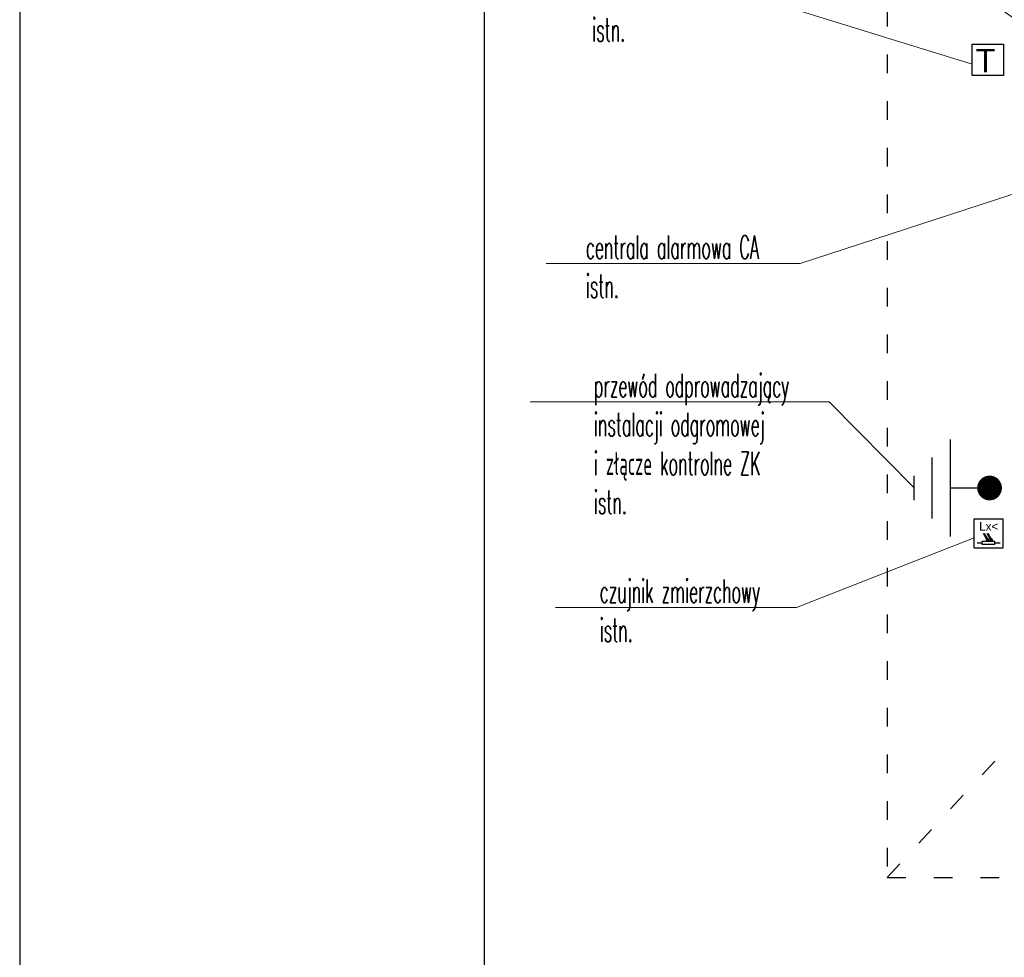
# Model space of a CAD drawing. Header units: millimetres. Extents: x 19325 to 32410, y -4876 to 2807.
# Tile 2 of 72: x 19325 to 19958, y -3318 to -2715. Entities that reach past the tile are written whole.
import ezdxf
from ezdxf import colors
from ezdxf.entities.mleader import LeaderData, LeaderLine
from ezdxf.enums import TextEntityAlignment as Align
from ezdxf.math import Vec2, Vec3

# ---------------------------------------------------------------- set-up
doc = ezdxf.new("R2010")
doc.units = ezdxf.units.MM
doc.linetypes.add('ACAD_ISO03W100', pattern=[30, 12, -18])
for name, color, linetype, lineweight in [('.WK_WODA_OPIS', 7, 'Continuous', 13), ('2E_INSTA', 40, 'Continuous', 30), ('AMATECH_OPRAWY AWARYJNE', 4, 'Continuous', 30)]:
    doc.layers.add(name, color=color, linetype=linetype, lineweight=lineweight)
doc.layers.add('A_SC_MUROWANA_DZIAŁOWA', color=42, linetype='Continuous')
doc.styles.add('Opisowy', font='arial.ttf', dxfattribs={"width": 0.8})
doc.styles.add('PITSIMP8', font='pitsimp8')
doc.styles.add('WYMIARY', font='romans.shx', dxfattribs={"width": 0.7})

# ---------------------------------------------------------------- blocks, each defined once
blk = doc.blocks.new('2DEL_757')
for p, q in [((-1.25, -1.25), (-1.25, 1.25)), ((-1.25, 1.25), (1.25, 1.25)), ((1.25, -1.25), (1.25, 1.25)), ((-1.002, -0.811), (-0.554, -0.811)), ((0.501, -0.811), (0.986, -0.811)), ((-1.25, -1.25), (1.25, -1.25))]:
    blk.add_line(p, q)
at = {"color": 0}
for p, q in [((-0.152, -0.518), (-0.447, -0.006)), ((-0.088, -0.481), (-0.362, -0.006)), ((-0.152, -0.518), (-0.187, -0.538)), ((-0.112, -0.667), (-0.187, -0.538)), ((0.156, -0.522), (-0.142, -0.006)), ((-0.056, -0.463), (-0.088, -0.481)), ((0.061, -0.667), (-0.056, -0.463)), ((0.222, -0.483), (-0.053, -0.006)), ((0.156, -0.522), (0.124, -0.54)), ((0.197, -0.667), (0.124, -0.54)), ((0.254, -0.465), (0.222, -0.483)), ((0.371, -0.667), (0.254, -0.465))]:
    blk.add_line(p, q, dxfattribs=at)
blk.add_lwpolyline([(-0.554, -0.956), (-0.554, -0.667), (0.501, -0.667), (0.501, -0.956)], close=True)
for points in [[(-0.152, -0.518), (-0.088, -0.481), (-0.447, -0.006), (-0.362, -0.006)], [(-0.112, -0.667), (0.061, -0.667), (-0.187, -0.538), (-0.056, -0.463)], [(0.156, -0.522), (0.222, -0.483), (-0.142, -0.006), (-0.053, -0.006)], [(0.197, -0.667), (0.371, -0.667), (0.124, -0.54), (0.254, -0.465)]]:
    blk.add_solid(points, dxfattribs=at)
at = {"linetype": 'ByBlock', "style": 'PITSIMP8'}
blk.add_attdef('LX<', text='', height=0.75, dxfattribs=at).set_placement((0, 0.595), align=Align.MIDDLE)
at = {"linetype": 'ByBlock', "style": 'PITSIMP8', "flags": 9}
for tag, p in [('SPANNUNG/FREQUENZ', (-1.234, -1.176)), ('VOLUMENSTROM', (-1.234, -1.016)), ('DRUCK/-STUFE', (-1.234, -1.036)), ('RAUM/GRUPPE', (-1.234, -0.896)), ('BEZEICHNUNG', (-1.234, -0.876)), ('TEMPERATUR', (-1.234, -1.116)), ('POS.NR.G-LV', (-1.234, -0.916)), ('ANSCHLUSS', (-1.234, -1.056)), ('SCHUTZART', (-1.234, -1.156)), ('DREHZAHL', (-1.234, -1.136)), ('KENNUNG', (-1.234, -0.976)), ('LEISTUNG', (-1.234, -0.996)), ('FABRIKAT', (-1.234, -0.936)), ('GROESSE', (-1.234, -1.076)), ('GEWICHT', (-1.234, -1.196)), ('FREI', (-1.234, -1.216)), ('FREI', (-1.234, -1.236)), ('FREI', (-1.234, -1.256)), ('TYP', (-1.234, -0.956)), ('DN', (-1.234, -1.096))]:
    blk.add_attdef(tag, text='', height=0.01, dxfattribs=at).set_placement(p, align=Align.MIDDLE)
blk = doc.blocks.new('2DEL_406')
for p, q in [((0, 0), (0, 1.007)), ((-1.25, 0), (1.25, 0)), ((-0.783, -0.467), (0.783, -0.467)), ((-0.315, -0.935), (0.315, -0.935))]:
    blk.add_line(p, q)
at = {"color": 0, "const_width": 0.319}
blk.add_lwpolyline([(-0.159, 1.007, 1), (0.159, 1.007, 1)], format="xyb", close=True, dxfattribs=at)
at = {"linetype": 'ByBlock', "style": 'PITSIMP8', "flags": 9}
for tag, p in [('VOLUMENSTROM', (0.514, 0.501)), ('RAUM/GRUPPE', (0.514, 0.621)), ('BEZEICHNUNG', (0.514, 0.641)), ('POS.NR.G-LV', (0.514, 0.601)), ('KENNUNG', (0.514, 0.541)), ('LEISTUNG', (0.514, 0.521)), ('FABRIKAT', (0.514, 0.581)), ('TYP', (0.514, 0.561)), ('SPANNUNG/FREQUENZ', (0.514, 0.341)), ('DRUCK/-STUFE', (0.514, 0.481)), ('TEMPERATUR', (0.514, 0.401)), ('ANSCHLUSS', (0.514, 0.461)), ('SCHUTZART', (0.514, 0.361)), ('DREHZAHL', (0.514, 0.381)), ('GROESSE', (0.514, 0.441)), ('GEWICHT', (0.514, 0.321)), ('FREI', (0.514, 0.301)), ('FREI', (0.514, 0.281)), ('FREI', (0.514, 0.261)), ('DN', (0.514, 0.421))]:
    blk.add_attdef(tag, text='', height=0.01, dxfattribs=at).set_placement(p, align=Align.MIDDLE)
blk = doc.blocks.new('2DEL_847')
blk.add_lwpolyline([(-1.25, 1.25), (1.25, 1.25), (1.25, -1.25), (-1.25, -1.25)], close=True)
at = {"linetype": 'ByBlock', "style": 'PITSIMP8', "flags": 9}
for tag, p in [('VOLUMENSTROM', (0.518, 0.813)), ('DRUCK/-STUFE', (0.518, 0.793)), ('BEZEICHNUNG', (0.518, 0.953)), ('RAUM/GRUPPE', (0.518, 0.933)), ('POS.NR.G-LV', (0.518, 0.913)), ('KENNUNG', (0.518, 0.853)), ('LEISTUNG', (0.518, 0.833)), ('FABRIKAT', (0.518, 0.893)), ('TYP', (0.518, 0.873)), ('SPANNUNG/FREQUENZ', (0.518, 0.653)), ('TEMPERATUR', (0.518, 0.713)), ('ANSCHLUSS', (0.518, 0.773)), ('SCHUTZART', (0.518, 0.673)), ('DREHZAHL', (0.518, 0.693)), ('GROESSE', (0.518, 0.753)), ('GEWICHT', (0.518, 0.633)), ('FREI', (0.518, 0.613)), ('FREI', (0.518, 0.593)), ('FREI', (0.518, 0.573)), ('DN', (0.518, 0.733))]:
    blk.add_attdef(tag, text='', height=0.01, dxfattribs=at).set_placement(p, align=Align.MIDDLE)
blk = doc.blocks.new('_None')

msp = doc.modelspace()

# ---------------------------------------------------------------- linework, layer by layer
for points in [[(19325.05, -4134.59), (23523.3, -4134.59), (23523.3, -1164.59), (19325.05, -1164.59)], [(19623.81, -4064.59), (23453.3, -4064.59), (23453.3, -1234.59), (19623.81, -1234.59)]]:
    msp.add_lwpolyline(points, close=True)
at = {"layer": 'A_SC_MUROWANA_DZIAŁOWA', "linetype": 'ACAD_ISO03W100'}
msp.add_line((19883.01, -3266.41), (20433.98, -2670.56), dxfattribs=at)
msp.add_lwpolyline([(19883.01, -3266.41), (21030.34, -3266.41), (21030.34, -1447.29), (19883.01, -1447.29)], close=True, dxfattribs=at)

# ---------------------------------------------------------------- block references
at = {"layer": '2E_INSTA', "xscale": 8, "yscale": 8, "zscale": 8}
msp.add_blockref('2DEL_847', (19947.81, -2740.64), dxfattribs=at)
at = {"layer": '2E_INSTA', "xscale": -25, "yscale": 25, "zscale": 25, "rotation": 270}
msp.add_blockref('2DEL_406', (19923.73, -3015.96), dxfattribs=at)
at = {"layer": '2E_INSTA', "xscale": 7.5, "yscale": 7.5, "zscale": 7.5}
msp.add_blockref('2DEL_757', (19948.37, -3045.09), dxfattribs=at).add_auto_attribs({'LX<': 'Lx<'})

# ---------------------------------------------------------------- texts
at = {"layer": 'AMATECH_OPRAWY AWARYJNE', "linetype": 'ByBlock', "style": 'Opisowy'}
msp.add_text('T', height=15, dxfattribs=at).set_placement((19939.87, -2748.62, 0))

# ---------------------------------------------------------------- next in the draw order: leaders
at = {"layer": '.WK_WODA_OPIS'}
ml = msp.add_multileader_mtext('Standard', dxfattribs=at)
ml.set_content('{\\W0.5;czujnik temp. zewn. \\Pistn.}', color=256, style='WYMIARY')
ml.set_leader_properties(linetype='ByLayer', lineweight=-1)
ml.set_arrow_properties(name='NONE')
ml.build(insert=Vec2(0, 0))
ml.multileader.update_dxf_attribs({"text_left_attachment_type": 6, "text_right_attachment_type": 6, "text_top_attachment_type": 0, "text_bottom_attachment_type": 0, "dogleg_length": 86.36, "arrow_head_size": 5})
ctx = ml.context
ctx.base_point, ctx.char_height, ctx.arrow_head_size, ctx.landing_gap_size, ctx.plane_origin = Vec3(19692.1, -2706.85, 3941.31), 15, 5, 1.25, Vec3(-856623.58, 6519817.63, 3941.31)
ctx.left_attachment, ctx.right_attachment = 6, 6
notes = []
notes.append((ctx, [(0, (1, 1, 0), (19818.96, -2706.85, 3941.31), (-1, 0), 10.8, [(0, [(19937.81, -2743.49, 3941.31)], 256, [])])]))
ctx.mtext.insert, ctx.mtext.line_spacing_style = Vec3(19693.35, -2688.85, 3941.31), 2
ctx.mtext.has_bg_fill, ctx.mtext.bg_color, ctx.mtext.bg_scale_factor, ctx.mtext.bg_transparency, ctx.mtext.use_window_bg_color = 1, -1027028792, 1.5, 0, 1
ml = msp.add_multileader_mtext('Standard', dxfattribs=at)
ml.set_content('{\\W0.5;czujnik zmierzchowy \\Pistn. }', color=256, style='WYMIARY')
ml.set_leader_properties(linetype='ByLayer', lineweight=-1)
ml.set_arrow_properties(name='NONE')
ml.build(insert=Vec2(0, 0))
ml.multileader.update_dxf_attribs({"text_left_attachment_type": 6, "text_right_attachment_type": 6, "text_top_attachment_type": 0, "text_bottom_attachment_type": 0, "dogleg_length": 86.36, "arrow_head_size": 5})
ctx = ml.context
ctx.base_point, ctx.char_height, ctx.arrow_head_size, ctx.landing_gap_size, ctx.plane_origin = Vec3(19696.88, -3092.88, 3941.31), 15, 5, 1.25, Vec3(-856623.58, 6519488.28, 3941.31)
ctx.left_attachment, ctx.right_attachment = 6, 6
notes.append((ctx, [(0, (1, 1, 0), (19824.81, -3092.88, 3941.31), (-1, 0), 10.8, [(0, [(19939, -3048.05, 3941.31)], 256, [])])]))
ctx.mtext.insert, ctx.mtext.line_spacing_style = Vec3(19698.13, -3074.88, 3941.31), 2
ctx.mtext.has_bg_fill, ctx.mtext.bg_color, ctx.mtext.bg_scale_factor, ctx.mtext.bg_transparency, ctx.mtext.use_window_bg_color = 1, -1027028792, 1.5, 0, 1
for ctx, leaders in notes:
    for number, flags, end, landing, length, lines in leaders:
        leader = LeaderData()
        leader.index, (leader.has_last_leader_line, leader.has_dogleg_vector, leader.attachment_direction) = number, flags
        leader.last_leader_point, leader.dogleg_vector, leader.dogleg_length = Vec3(end), Vec3(landing), length
        for number, points, colour, breaks in lines:
            line = LeaderLine()
            line.index, line.vertices, line.color, line.breaks = number, Vec3.list(points), colors.encode_raw_color(colour), breaks
            leader.lines.append(line)
        ctx.leaders.append(leader)

# ---------------------------------------------------------------- next in the draw order: leaders
ml = msp.add_multileader_mtext('Standard', dxfattribs=at)
ml.set_content('{\\W0.5;istn. GPD \\Pszafka wisząca CCTV\\Pdla kamer w budynku}', color=256, style='WYMIARY')
ml.set_leader_properties(linetype='ByLayer', lineweight=-1)
ml.set_arrow_properties(name='NONE')
ml.build(insert=Vec2(0, 0))
ml.multileader.update_dxf_attribs({"text_left_attachment_type": 6, "text_right_attachment_type": 6, "text_top_attachment_type": 0, "text_bottom_attachment_type": 0, "dogleg_length": 86.36, "arrow_head_size": 5})
ctx = ml.context
ctx.base_point, ctx.char_height, ctx.arrow_head_size, ctx.landing_gap_size, ctx.plane_origin = Vec3(19686.63, -2615.93, 3941.31), 15, 5, 1.25, Vec3(-856623.58, 6519944.18, 3941.31)
ctx.left_attachment, ctx.right_attachment = 6, 6
notes = []
notes.append((ctx, [(0, (1, 1, 0), (19824.57, -2615.93, 3941.31), (-1, 0), 10.8, [(0, [(19995.3, -2735.51, 3941.31)], 256, [])])]))
ctx.mtext.insert, ctx.mtext.line_spacing_style = Vec3(19687.88, -2595.93, 3941.31), 2
ctx.mtext.has_bg_fill, ctx.mtext.bg_color, ctx.mtext.bg_scale_factor, ctx.mtext.bg_transparency, ctx.mtext.use_window_bg_color = 1, -1027028792, 1.5, 0, 1
ml = msp.add_multileader_mtext('Standard', dxfattribs=at)
ml.set_content('{\\W0.5;przewód odprowadzający\\Pinstalacji odgromowej \\Pi złącze kontrolne ZK\\Pistn.}', color=256, style='WYMIARY')
ml.set_leader_properties(linetype='ByLayer', lineweight=-1)
ml.set_arrow_properties(name='NONE')
ml.build(insert=Vec2(0, 0))
ml.multileader.update_dxf_attribs({"text_left_attachment_type": 6, "text_right_attachment_type": 6, "text_top_attachment_type": 0, "text_bottom_attachment_type": 0, "dogleg_length": 86.36, "arrow_head_size": 5})
ctx = ml.context
ctx.base_point, ctx.char_height, ctx.arrow_head_size, ctx.landing_gap_size, ctx.plane_origin = Vec3(19693.14, -2960.64, 3941.31), 15, 5, 1.25, Vec3(-856623.08, 6519506.63, 3941.31)
ctx.left_attachment, ctx.right_attachment = 6, 6
notes.append((ctx, [(0, (1, 1, 0), (19845.72, -2960.64, 3941.31), (-1, 0), 10.8, [(0, [(19900.36, -3015.96, 3941.31)], 256, [])])]))
ctx.mtext.insert, ctx.mtext.line_spacing_style = Vec3(19694.39, -2942.64, 3941.31), 2
ctx.mtext.has_bg_fill, ctx.mtext.bg_color, ctx.mtext.bg_scale_factor, ctx.mtext.bg_transparency, ctx.mtext.use_window_bg_color = 1, -1027028792, 1.5, 0, 1
for ctx, leaders in notes:
    for number, flags, end, landing, length, lines in leaders:
        leader = LeaderData()
        leader.index, (leader.has_last_leader_line, leader.has_dogleg_vector, leader.attachment_direction) = number, flags
        leader.last_leader_point, leader.dogleg_vector, leader.dogleg_length = Vec3(end), Vec3(landing), length
        for number, points, colour, breaks in lines:
            line = LeaderLine()
            line.index, line.vertices, line.color, line.breaks = number, Vec3.list(points), colors.encode_raw_color(colour), breaks
            leader.lines.append(line)
        ctx.leaders.append(leader)

# ---------------------------------------------------------------- next in the draw order: leaders
ml = msp.add_multileader_mtext('Standard', dxfattribs=at)
ml.set_content('{\\W0.5;centrala alarmowa CA \\Pistn.}', color=256, style='WYMIARY')
ml.set_leader_properties(linetype='ByLayer', lineweight=-1)
ml.set_arrow_properties(name='NONE')
ml.build(insert=Vec2(0, 0))
ml.multileader.update_dxf_attribs({"text_left_attachment_type": 6, "text_right_attachment_type": 6, "text_top_attachment_type": 0, "text_bottom_attachment_type": 0, "dogleg_length": 86.36, "arrow_head_size": 5})
ctx = ml.context
ctx.base_point, ctx.char_height, ctx.arrow_head_size, ctx.landing_gap_size, ctx.plane_origin = Vec3(19688.07, -2871.68, 3941.31), 15, 5, 1.25, Vec3(-856627.07, 6519754.53, 3941.31)
ctx.left_attachment, ctx.right_attachment = 6, 6
notes = []
notes.append((ctx, [(0, (1, 1, 0), (19827.08, -2871.68, 3941.31), (-1, 0), 10.8, [(0, [(20212.54, -2745.66, 3941.31)], 256, [])])]))
ctx.mtext.insert, ctx.mtext.line_spacing_style = Vec3(19689.32, -2853.68, 3941.31), 2
ctx.mtext.has_bg_fill, ctx.mtext.bg_color, ctx.mtext.bg_scale_factor, ctx.mtext.bg_transparency, ctx.mtext.use_window_bg_color = 1, -1027028792, 1.5, 0, 1
for ctx, leaders in notes:
    for number, flags, end, landing, length, lines in leaders:
        leader = LeaderData()
        leader.index, (leader.has_last_leader_line, leader.has_dogleg_vector, leader.attachment_direction) = number, flags
        leader.last_leader_point, leader.dogleg_vector, leader.dogleg_length = Vec3(end), Vec3(landing), length
        for number, points, colour, breaks in lines:
            line = LeaderLine()
            line.index, line.vertices, line.color, line.breaks = number, Vec3.list(points), colors.encode_raw_color(colour), breaks
            leader.lines.append(line)
        ctx.leaders.append(leader)

doc.saveas('drawing.dxf')
